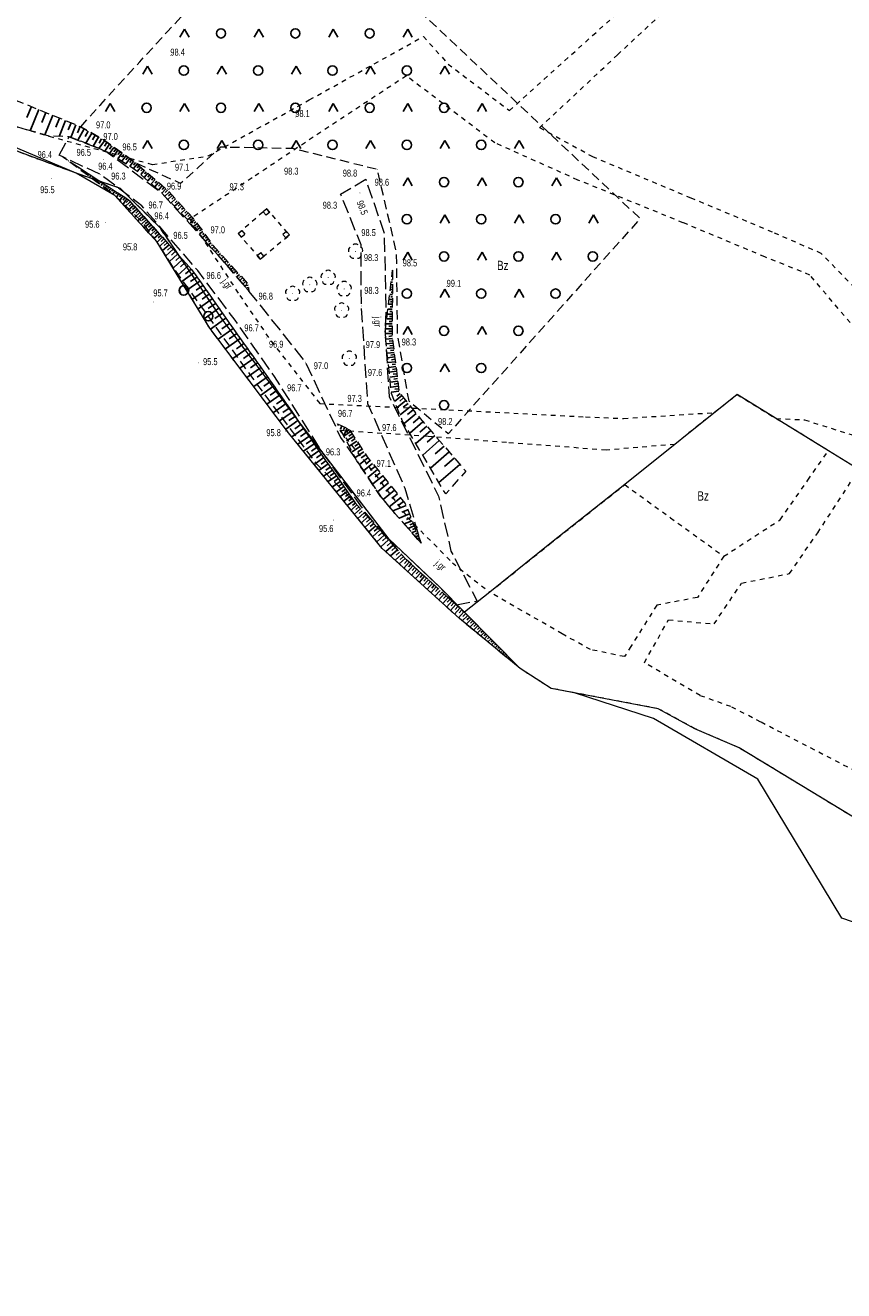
# Model space of a CAD drawing. Header units: metres. Extents: x 5549007 to 5551206, y 5955197 to 5958932.
# Tile 16 of 23: x 5550157 to 5550245, y 5958118 to 5958255. Entities that reach past the tile are written whole.
import ezdxf
from ezdxf.enums import TextEntityAlignment as Align

# ---------------------------------------------------------------- set-up
doc = ezdxf.new("R2010")
doc.units = ezdxf.units.M
for name, pattern in [('1.0_0.5', [1.5, 1, -0.5]), ('1.5_0.5', [2, 1.5, -0.5]), ('219-500', [0]), ('egug-500', [1, 0.5, -0.5]), ('otda_500', [1, 0.5, -0.5])]:
    doc.linetypes.add(name, pattern=pattern)
doc.layers.get('0').update_dxf_attribs({"color": 2, "lineweight": 5})
doc.styles.get("Standard").update_dxf_attribs({"font": 'Working1250', "width": 0.75})

# ---------------------------------------------------------------- blocks, each defined once
blk = doc.blocks.new('PW01')
at = {"linetype": 'Continuous', "lineweight": 13}
h = blk.add_hatch(color=0, dxfattribs=at)
edge = h.paths.add_edge_path()
edge.add_arc((0, 0), 0.045, 0, 360)
blk = doc.blocks.new('OP021')
at = {"linetype": 'Continuous', "lineweight": 13}
h = blk.add_hatch(color=0, dxfattribs=at)
edge = h.paths.add_edge_path()
edge.add_arc((0, 0), 0.05, 0, 360)
at = {"color": 0, "linetype": 'Continuous', "lineweight": 13}
for centre, start, end in [((-0.38, 0.124), 121.308, 202.548), ((0, 0.4), 49.272, 130.728), ((0.38, 0.124), 337.452, 58.692), ((-0.235, -0.324), 193.221, 274.871), ((0.235, -0.324), 265.129, 346.779)]:
    blk.add_arc(centre, 0.4, start, end, dxfattribs=at)
blk = doc.blocks.new('IB10')
at = {"color": 0, "linetype": 'Continuous', "lineweight": 13}
for p, q in [((0, 0), (0, 0.5)), ((0, 0.5), (0.5, 0.5)), ((0, 0), (0.5, 0)), ((0.5, 0), (0.5, 0.5))]:
    blk.add_line(p, q, dxfattribs=at)
blk = doc.blocks.new('OTZK3')
at = {"color": 0, "linetype": 'Continuous'}
for p, q in [((-0.5, -0.289), (0, 0.577)), ((0, 0.577), (0.5, -0.289))]:
    blk.add_line(p, q, dxfattribs=at)
blk = doc.blocks.new('OTZK1')
at = {"color": 0, "linetype": 'Continuous'}
blk.add_circle((0, 0), 0.5, dxfattribs=at)
blk = doc.blocks.new('OTZK2')
at = {"color": 0, "linetype": 'Continuous'}
blk.add_arc((0, 0), 0.5, 318.85, 221.162, dxfattribs=at)

msp = doc.modelspace()

# ---------------------------------------------------------------- linework, layer by layer
at = {"layer": '000 Inne (niezydentyfikowane)', "color": 7, "linetype": 'CONTINUOUS', "lineweight": 25, "flags": 128}
for points in [[(5550157.9, 5958245.86), (5550157.42, 5958244.68)], [(5550158.7, 5958245.53), (5550157.77, 5958243.26)], [(5550159.47, 5958245.22), (5550159.02, 5958244.13)], [(5550160.21, 5958244.92), (5550159.35, 5958242.81)], [(5550160.92, 5958244.63), (5550160.52, 5958243.65)], [(5550161.58, 5958244.36), (5550160.89, 5958242.64)], [(5550162.18, 5958244.11), (5550161.88, 5958243.37)], [(5550162.7, 5958243.9), (5550162.15, 5958242.54)], [(5550163.17, 5958243.71), (5550162.87, 5958243.04)], [(5550163.6, 5958243.47), (5550162.89, 5958242.25)], [(5550164.01, 5958243.23), (5550163.68, 5958242.65)], [(5550164.4, 5958243), (5550163.77, 5958241.91)], [(5550164.77, 5958242.78), (5550164.47, 5958242.27)], [(5550165.12, 5958242.58), (5550164.55, 5958241.61)], [(5550165.76, 5958242.19), (5550165.17, 5958241.36)], [(5550165.45, 5958242.39), (5550165.18, 5958241.92)], [(5550166.04, 5958241.99), (5550165.77, 5958241.6)], [(5550166.31, 5958241.8), (5550165.8, 5958241.08)], [(5550166.55, 5958241.63), (5550166.32, 5958241.29)], [(5550166.78, 5958241.47), (5550166.32, 5958240.81)], [(5550167.22, 5958241.16), (5550166.77, 5958240.52)], [(5550167.01, 5958241.31), (5550166.78, 5958240.99)], [(5550167.65, 5958240.86), (5550167.21, 5958240.24)], [(5550167.44, 5958241), (5550167.22, 5958240.69)], [(5550167.86, 5958240.71), (5550167.64, 5958240.41)], [(5550168.06, 5958240.56), (5550167.64, 5958239.97)], [(5550161.71, 5958240.17), (5550161.69, 5958240.14)], [(5550161.92, 5958240.02), (5550161.91, 5958240.01)], [(5550162.14, 5958239.88), (5550162.11, 5958239.83)], [(5550162.35, 5958239.74), (5550162.33, 5958239.71)], [(5550162.57, 5958239.6), (5550162.52, 5958239.53)], [(5550162.78, 5958239.46), (5550162.76, 5958239.42)], [(5550163, 5958239.32), (5550162.93, 5958239.22)], [(5550168.27, 5958240.42), (5550168.06, 5958240.12)], [(5550168.48, 5958240.27), (5550168.07, 5958239.69)], [(5550168.68, 5958240.12), (5550168.48, 5958239.84)], [(5550168.89, 5958239.98), (5550168.5, 5958239.42)], [(5550169.3, 5958239.68), (5550168.87, 5958239.18)], [(5550169.1, 5958239.83), (5550168.91, 5958239.56)], [(5550169.49, 5958239.51), (5550169.29, 5958239.28)], [(5550169.68, 5958239.35), (5550169.29, 5958238.89)], [(5550163.21, 5958239.18), (5550163.18, 5958239.12)], [(5550163.43, 5958239.04), (5550163.35, 5958238.91)], [(5550163.65, 5958238.9), (5550163.6, 5958238.83)], [(5550163.86, 5958238.76), (5550163.76, 5958238.6)], [(5550164.08, 5958238.62), (5550164.02, 5958238.53)], [(5550164.29, 5958238.48), (5550164.18, 5958238.3)], [(5550164.51, 5958238.34), (5550164.45, 5958238.24)], [(5550164.72, 5958238.2), (5550164.59, 5958237.99)], [(5550164.94, 5958238.06), (5550164.87, 5958237.95)], [(5550165.16, 5958237.92), (5550165, 5958237.68)], [(5550170.07, 5958239.01), (5550169.67, 5958238.55)], [(5550169.88, 5958239.18), (5550169.68, 5958238.95)], [(5550170.45, 5958238.68), (5550170.05, 5958238.22)], [(5550170.26, 5958238.85), (5550170.06, 5958238.62)], [(5550170.84, 5958238.35), (5550170.43, 5958237.88)], [(5550170.64, 5958238.52), (5550170.44, 5958238.28)], [(5550171.22, 5958238.02), (5550170.81, 5958237.54)], [(5550171.03, 5958238.18), (5550170.82, 5958237.95)], [(5550171.41, 5958237.85), (5550171.21, 5958237.61)], [(5550165.37, 5958237.78), (5550165.29, 5958237.65)], [(5550165.59, 5958237.64), (5550165.42, 5958237.38)], [(5550165.8, 5958237.5), (5550165.71, 5958237.36)], [(5550166.02, 5958237.35), (5550165.83, 5958237.07)], [(5550166.23, 5958237.21), (5550166.14, 5958237.06)], [(5550166.45, 5958237.07), (5550166.25, 5958236.76)], [(5550166.66, 5958236.93), (5550166.56, 5958236.77)], [(5550166.88, 5958236.79), (5550166.66, 5958236.45)], [(5550167.1, 5958236.65), (5550166.98, 5958236.48)], [(5550167.31, 5958236.51), (5550167.05, 5958236.11)], [(5550171.6, 5958237.69), (5550171.19, 5958237.21)], [(5550171.99, 5958237.36), (5550171.57, 5958236.87)], [(5550171.8, 5958237.52), (5550171.59, 5958237.28)], [(5550172.37, 5958237.02), (5550171.95, 5958236.53)], [(5550172.18, 5958237.19), (5550171.97, 5958236.95)], [(5550172.73, 5958236.66), (5550172.25, 5958236.22)], [(5550172.56, 5958236.85), (5550172.31, 5958236.63)], [(5550172.9, 5958236.48), (5550172.66, 5958236.26)], [(5550167.53, 5958236.37), (5550167.38, 5958236.14)], [(5550167.74, 5958236.23), (5550167.4, 5958235.71)], [(5550168.17, 5958235.95), (5550167.76, 5958235.32)], [(5550167.96, 5958236.09), (5550167.77, 5958235.8)], [(5550168.55, 5958235.61), (5550167.97, 5958235.09)], [(5550168.37, 5958235.8), (5550168.1, 5958235.53)], [(5550168.89, 5958235.23), (5550168.32, 5958234.71)], [(5550168.72, 5958235.42), (5550168.43, 5958235.16)], [(5550173.07, 5958236.29), (5550172.6, 5958235.86)], [(5550173.42, 5958235.92), (5550172.95, 5958235.49)], [(5550173.24, 5958236.1), (5550173.01, 5958235.89)], [(5550173.76, 5958235.54), (5550173.31, 5958235.13)], [(5550173.59, 5958235.73), (5550173.36, 5958235.52)], [(5550174.1, 5958235.17), (5550173.66, 5958234.76)], [(5550173.93, 5958235.36), (5550173.71, 5958235.15)], [(5550169.24, 5958234.84), (5550168.67, 5958234.33)], [(5550169.07, 5958235.04), (5550168.78, 5958234.78)], [(5550169.59, 5958234.46), (5550169.01, 5958233.94)], [(5550169.41, 5958234.65), (5550169.13, 5958234.39)], [(5550169.93, 5958234.08), (5550169.36, 5958233.56)], [(5550169.76, 5958234.27), (5550169.47, 5958234.01)], [(5550170.1, 5958233.89), (5550169.82, 5958233.63)], [(5550174.45, 5958234.8), (5550174.01, 5958234.4)], [(5550174.28, 5958234.98), (5550174.06, 5958234.78)], [(5550174.79, 5958234.43), (5550174.37, 5958234.03)], [(5550174.62, 5958234.61), (5550174.41, 5958234.41)], [(5550175.14, 5958234.05), (5550174.72, 5958233.67)], [(5550174.96, 5958234.24), (5550174.75, 5958234.05)], [(5550175.31, 5958233.87), (5550175.1, 5958233.67)], [(5550170.28, 5958233.7), (5550169.71, 5958233.18)], [(5550170.62, 5958233.32), (5550170.05, 5958232.81)], [(5550170.45, 5958233.51), (5550170.16, 5958233.25)], [(5550170.96, 5958232.94), (5550170.4, 5958232.43)], [(5550170.79, 5958233.13), (5550170.51, 5958232.87)], [(5550171.31, 5958232.56), (5550170.74, 5958232.05)], [(5550171.14, 5958232.75), (5550170.85, 5958232.49)], [(5550175.46, 5958233.67), (5550175, 5958233.34)], [(5550175.76, 5958233.25), (5550175.33, 5958232.95)], [(5550175.61, 5958233.46), (5550175.39, 5958233.3)], [(5550176.06, 5958232.84), (5550175.66, 5958232.56)], [(5550175.91, 5958233.05), (5550175.7, 5958232.9)], [(5550176.35, 5958232.43), (5550175.99, 5958232.17)], [(5550176.2, 5958232.64), (5550176.01, 5958232.5)], [(5550171.65, 5958232.18), (5550171.08, 5958231.67)], [(5550171.48, 5958232.37), (5550171.2, 5958232.12)], [(5550171.99, 5958231.81), (5550171.43, 5958231.29)], [(5550171.82, 5958232), (5550171.54, 5958231.74)], [(5550172.34, 5958231.42), (5550171.71, 5958230.85)], [(5550172.16, 5958231.62), (5550171.86, 5958231.35)], [(5550172.53, 5958231.21), (5550172.19, 5958230.91)], [(5550176.65, 5958232.02), (5550176.32, 5958231.79)], [(5550176.5, 5958232.22), (5550176.33, 5958232.1)], [(5550176.79, 5958231.81), (5550176.64, 5958231.7)], [(5550176.94, 5958231.6), (5550176.65, 5958231.4)], [(5550177.09, 5958231.4), (5550176.95, 5958231.3)], [(5550177.24, 5958231.19), (5550176.98, 5958231.01)], [(5550172.73, 5958231), (5550172.02, 5958230.36)], [(5550173.15, 5958230.52), (5550172.37, 5958229.81)], [(5550172.93, 5958230.77), (5550172.56, 5958230.43)], [(5550173.63, 5958229.99), (5550172.76, 5958229.2)], [(5550173.39, 5958230.26), (5550172.97, 5958229.89)], [(5550173.89, 5958229.71), (5550173.43, 5958229.29)], [(5550177.39, 5958230.99), (5550177.28, 5958230.89)], [(5550177.56, 5958230.8), (5550177.34, 5958230.6)], [(5550177.73, 5958230.62), (5550177.62, 5958230.51)], [(5550177.9, 5958230.43), (5550177.68, 5958230.23)], [(5550178.07, 5958230.24), (5550177.96, 5958230.14)], [(5550178.24, 5958230.05), (5550178.02, 5958229.85)], [(5550178.41, 5958229.86), (5550178.3, 5958229.76)], [(5550178.58, 5958229.68), (5550178.35, 5958229.47)], [(5550174.17, 5958229.4), (5550173.19, 5958228.52)], [(5550174.77, 5958228.74), (5550173.66, 5958227.74)], [(5550174.46, 5958229.08), (5550173.94, 5958228.61)], [(5550175.1, 5958228.38), (5550174.5, 5958227.86)], [(5550178.75, 5958229.49), (5550178.63, 5958229.38)], [(5550178.92, 5958229.3), (5550178.68, 5958229.08)], [(5550179.09, 5958229.11), (5550178.97, 5958229)], [(5550179.26, 5958228.92), (5550179.01, 5958228.69)], [(5550179.43, 5958228.73), (5550179.3, 5958228.62)], [(5550179.6, 5958228.55), (5550179.34, 5958228.31)], [(5550179.77, 5958228.36), (5550179.64, 5958228.24)], [(5550175.4, 5958227.96), (5550174.08, 5958227.03)], [(5550176.02, 5958227.08), (5550174.64, 5958226.1)], [(5550175.71, 5958227.52), (5550175.03, 5958227.05)], [(5550179.94, 5958228.17), (5550179.67, 5958227.92)], [(5550180.11, 5958227.98), (5550179.97, 5958227.85)], [(5550180.28, 5958227.79), (5550180, 5958227.53)], [(5550180.45, 5958227.61), (5550180.31, 5958227.47)], [(5550180.62, 5958227.42), (5550180.33, 5958227.15)], [(5550180.79, 5958227.23), (5550180.64, 5958227.09)], [(5550180.96, 5958227.04), (5550180.66, 5958226.76)], [(5550196.76, 5958227.23), (5550196.65, 5958227.23)], [(5550196.76, 5958226.97), (5550196.69, 5958226.97)], [(5550196.77, 5958227.76), (5550196.71, 5958227.76)], [(5550196.76, 5958227.5), (5550196.72, 5958227.5)], [(5550176.68, 5958226.15), (5550175.23, 5958225.13)], [(5550176.35, 5958226.62), (5550175.64, 5958226.12)], [(5550177.02, 5958225.67), (5550176.27, 5958225.15)], [(5550181.23, 5958226.63), (5550180.81, 5958226.58)], [(5550181.13, 5958226.85), (5550180.97, 5958226.72)], [(5550181.26, 5958226.38), (5550181.13, 5958226.36)], [(5550181.29, 5958226.13), (5550181.21, 5958226.12)], [(5550196.75, 5958225.65), (5550196.46, 5958225.65)], [(5550196.75, 5958226.18), (5550196.52, 5958226.18)], [(5550196.76, 5958226.7), (5550196.58, 5958226.71)], [(5550196.75, 5958225.91), (5550196.62, 5958225.91)], [(5550196.75, 5958226.44), (5550196.65, 5958226.44)], [(5550177.36, 5958225.18), (5550175.84, 5958224.1)], [(5550177.72, 5958224.68), (5550176.94, 5958224.13)], [(5550196.74, 5958224.59), (5550196.33, 5958224.6)], [(5550196.74, 5958225.12), (5550196.4, 5958225.12)], [(5550196.74, 5958224.33), (5550196.52, 5958224.33)], [(5550196.74, 5958224.86), (5550196.55, 5958224.86)], [(5550196.75, 5958225.39), (5550196.59, 5958225.39)], [(5550178.08, 5958224.16), (5550176.49, 5958223.03)], [(5550178.84, 5958223.09), (5550177.18, 5958221.92)], [(5550178.46, 5958223.63), (5550177.64, 5958223.05)], [(5550196.73, 5958223.01), (5550196.14, 5958223.02)], [(5550196.73, 5958223.54), (5550196.21, 5958223.54)], [(5550196.73, 5958224.07), (5550196.27, 5958224.07)], [(5550196.73, 5958223.27), (5550196.45, 5958223.28)], [(5550196.73, 5958223.8), (5550196.48, 5958223.8)], [(5550179.62, 5958221.99), (5550177.99, 5958220.84)], [(5550179.23, 5958222.54), (5550178.41, 5958221.96)], [(5550196.72, 5958221.96), (5550196.02, 5958221.96)], [(5550196.72, 5958222.48), (5550196.08, 5958222.49)], [(5550196.71, 5958221.69), (5550196.35, 5958221.69)], [(5550196.72, 5958222.22), (5550196.38, 5958222.22)], [(5550196.72, 5958222.75), (5550196.42, 5958222.75)], [(5550180.38, 5958220.91), (5550178.79, 5958219.78)], [(5550180, 5958221.45), (5550179.2, 5958220.87)], [(5550180.76, 5958220.37), (5550179.97, 5958219.81)], [(5550196.71, 5958221.43), (5550195.96, 5958221.43)], [(5550196.75, 5958220.92), (5550196.03, 5958220.83)], [(5550196.81, 5958220.42), (5550196.08, 5958220.33)], [(5550196.72, 5958221.18), (5550196.36, 5958221.13)], [(5550196.78, 5958220.67), (5550196.42, 5958220.63)], [(5550196.84, 5958220.17), (5550196.48, 5958220.13)], [(5550181.14, 5958219.84), (5550179.57, 5958218.74)], [(5550181.87, 5958218.8), (5550180.34, 5958217.72)], [(5550181.51, 5958219.32), (5550180.73, 5958218.77)], [(5550196.88, 5958219.92), (5550196.14, 5958219.83)], [(5550196.94, 5958219.42), (5550196.19, 5958219.33)], [(5550197, 5958218.92), (5550196.24, 5958218.83)], [(5550196.91, 5958219.67), (5550196.53, 5958219.62)], [(5550196.97, 5958219.17), (5550196.59, 5958219.13)], [(5550182.59, 5958217.78), (5550181.09, 5958216.72)], [(5550182.23, 5958218.29), (5550181.48, 5958217.75)], [(5550197.06, 5958218.41), (5550196.3, 5958218.32)], [(5550197.13, 5958217.9), (5550196.35, 5958217.8)], [(5550197.03, 5958218.67), (5550196.65, 5958218.62)], [(5550197.1, 5958218.16), (5550196.71, 5958218.11)], [(5550197.16, 5958217.64), (5550196.77, 5958217.59)], [(5550183.3, 5958216.78), (5550181.83, 5958215.74)], [(5550182.95, 5958217.28), (5550182.2, 5958216.75)], [(5550183.65, 5958216.29), (5550182.92, 5958215.77)], [(5550197.19, 5958217.38), (5550196.41, 5958217.28)], [(5550197.26, 5958216.85), (5550196.46, 5958216.75)], [(5550197.33, 5958216.32), (5550196.52, 5958216.22)], [(5550197.23, 5958217.12), (5550196.83, 5958217.07)], [(5550197.29, 5958216.59), (5550196.89, 5958216.54)], [(5550183.99, 5958215.8), (5550182.55, 5958214.78)], [(5550184.66, 5958214.84), (5550183.25, 5958213.85)], [(5550184.33, 5958215.32), (5550183.61, 5958214.82)], [(5550197.4, 5958215.78), (5550196.58, 5958215.68)], [(5550197.46, 5958215.23), (5550196.63, 5958215.13)], [(5550197.36, 5958216.05), (5550196.95, 5958216)], [(5550197.76, 5958214.76), (5550196.99, 5958214.14)], [(5550197.43, 5958215.51), (5550197.02, 5958215.46)], [(5550197.58, 5958214.99), (5550197.22, 5958214.71)], [(5550185.32, 5958213.9), (5550183.94, 5958212.94)], [(5550184.99, 5958214.36), (5550184.29, 5958213.88)], [(5550185.64, 5958213.43), (5550184.96, 5958212.96)], [(5550198.19, 5958214.23), (5550197.25, 5958213.48)], [(5550197.96, 5958214.51), (5550197.54, 5958214.17)], [(5550198.7, 5958213.6), (5550197.57, 5958212.69)], [(5550198.43, 5958213.93), (5550197.92, 5958213.52)], [(5550185.96, 5958212.98), (5550184.61, 5958212.04)], [(5550186.58, 5958212.08), (5550185.27, 5958211.17)], [(5550186.27, 5958212.53), (5550185.61, 5958212.07)], [(5550199.32, 5958212.83), (5550198, 5958211.77)], [(5550198.99, 5958213.23), (5550198.37, 5958212.73)], [(5550199.66, 5958212.4), (5550198.97, 5958211.85)], [(5550187.19, 5958211.21), (5550185.92, 5958210.33)], [(5550186.89, 5958211.64), (5550186.24, 5958211.19)], [(5550187.48, 5958210.79), (5550186.87, 5958210.36)], [(5550191.32, 5958211.51), (5550191.15, 5958211.15)], [(5550191.63, 5958211.37), (5550191.5, 5958211.07)], [(5550191.87, 5958211.27), (5550191.51, 5958210.47)], [(5550192.27, 5958210.89), (5550191.54, 5958210.41)], [(5550192.11, 5958211.14), (5550191.81, 5958210.81)], [(5550192.43, 5958210.65), (5550192.05, 5958210.4)], [(5550200.04, 5958211.96), (5550198.62, 5958210.73)], [(5550200.87, 5958211), (5550199.27, 5958209.62)], [(5550200.45, 5958211.49), (5550199.69, 5958210.84)], [(5550187.77, 5958210.37), (5550186.57, 5958209.54)], [(5550188.33, 5958209.58), (5550187.18, 5958208.78)], [(5550188.05, 5958209.97), (5550187.47, 5958209.56)], [(5550192.6, 5958210.39), (5550191.81, 5958209.89)], [(5550192.94, 5958209.87), (5550192.1, 5958209.33)], [(5550192.76, 5958210.14), (5550192.36, 5958209.87)], [(5550193.3, 5958209.31), (5550192.41, 5958208.73)], [(5550193.12, 5958209.59), (5550192.69, 5958209.31)], [(5550201.8, 5958209.92), (5550200.01, 5958208.37)], [(5550201.32, 5958210.48), (5550200.48, 5958209.74)], [(5550202.31, 5958209.34), (5550201.36, 5958208.51)], [(5550188.85, 5958208.82), (5550187.77, 5958208.06)], [(5550188.59, 5958209.19), (5550188.04, 5958208.8)], [(5550189.36, 5958208.09), (5550188.32, 5958207.37)], [(5550189.11, 5958208.45), (5550188.58, 5958208.08)], [(5550193.69, 5958208.71), (5550192.74, 5958208.1)], [(5550193.49, 5958209.01), (5550193.03, 5958208.72)], [(5550194.11, 5958208.08), (5550193.2, 5958207.34)], [(5550193.89, 5958208.4), (5550193.4, 5958208.08)], [(5550202.85, 5958208.71), (5550200.84, 5958206.97)], [(5550203.42, 5958208.06), (5550202.35, 5958207.13)], [(5550189.83, 5958207.41), (5550188.85, 5958206.72)], [(5550189.6, 5958207.75), (5550189.09, 5958207.4)], [(5550190.29, 5958206.75), (5550189.35, 5958206.1)], [(5550190.07, 5958207.08), (5550189.58, 5958206.74)], [(5550194.61, 5958207.47), (5550193.64, 5958206.67)], [(5550194.36, 5958207.78), (5550193.89, 5958207.39)], [(5550195.15, 5958206.81), (5550194.11, 5958205.97)], [(5550194.88, 5958207.15), (5550194.37, 5958206.74)], [(5550204.02, 5958207.36), (5550201.76, 5958205.41)], [(5550190.72, 5958206.13), (5550189.83, 5958205.51)], [(5550190.51, 5958206.44), (5550190.05, 5958206.12)], [(5550191.13, 5958205.54), (5550190.29, 5958204.95)], [(5550190.93, 5958205.83), (5550190.5, 5958205.53)], [(5550191.33, 5958205.26), (5550190.92, 5958204.97)], [(5550195.71, 5958206.12), (5550194.61, 5958205.22)], [(5550195.43, 5958206.47), (5550194.89, 5958206.04)], [(5550196.32, 5958205.38), (5550195.14, 5958204.42)], [(5550196.01, 5958205.76), (5550195.44, 5958205.29)], [(5550191.53, 5958204.98), (5550190.72, 5958204.42)], [(5550191.9, 5958204.44), (5550191.13, 5958203.91)], [(5550191.72, 5958204.71), (5550191.32, 5958204.43)], [(5550192.25, 5958203.93), (5550191.52, 5958203.42)], [(5550192.08, 5958204.18), (5550191.7, 5958203.92)], [(5550196.96, 5958204.59), (5550195.74, 5958203.6)], [(5550196.63, 5958204.99), (5550196.03, 5958204.5)], [(5550197.29, 5958204.19), (5550196.69, 5958203.69)], [(5550192.59, 5958203.45), (5550191.9, 5958202.96)], [(5550192.43, 5958203.69), (5550192.07, 5958203.44)], [(5550192.94, 5958203.01), (5550192.32, 5958202.45)], [(5550192.76, 5958203.21), (5550192.45, 5958202.94)], [(5550193.32, 5958202.59), (5550192.67, 5958202.01)], [(5550193.13, 5958202.8), (5550192.81, 5958202.51)], [(5550197.62, 5958203.78), (5550196.42, 5958202.8)], [(5550198.22, 5958202.95), (5550196.79, 5958202.36)], [(5550197.95, 5958203.38), (5550197.35, 5958202.89)], [(5550198.41, 5958202.47), (5550197.77, 5958202.22)], [(5550193.71, 5958202.16), (5550193.04, 5958201.56)], [(5550193.51, 5958202.37), (5550193.18, 5958202.08)], [(5550194.11, 5958201.71), (5550193.42, 5958201.09)], [(5550193.9, 5958201.93), (5550193.57, 5958201.63)], [(5550194.52, 5958201.25), (5550193.81, 5958200.61)], [(5550194.31, 5958201.48), (5550193.96, 5958201.16)], [(5550198.59, 5958202.03), (5550197.47, 5958201.58)], [(5550198.88, 5958201.3), (5550198.02, 5958200.96)], [(5550198.74, 5958201.64), (5550198.25, 5958201.45)], [(5550194.95, 5958200.77), (5550194.21, 5958200.11)], [(5550194.74, 5958201.01), (5550194.37, 5958200.68)], [(5550195.4, 5958200.28), (5550194.63, 5958199.59)], [(5550195.17, 5958200.52), (5550194.8, 5958200.19)], [(5550195.86, 5958199.76), (5550195.07, 5958199.05)], [(5550195.62, 5958200.02), (5550195.24, 5958199.67)], [(5550199.11, 5958200.74), (5550198.45, 5958200.47)], [(5550199, 5958201), (5550198.62, 5958200.85)], [(5550199.32, 5958200.21), (5550198.85, 5958200.02)], [(5550199.21, 5958200.47), (5550198.93, 5958200.36)], [(5550199.42, 5958199.95), (5550199.23, 5958199.87)], [(5550196.33, 5958199.24), (5550195.51, 5958198.5)], [(5550196.09, 5958199.5), (5550195.69, 5958199.14)], [(5550196.82, 5958198.69), (5550196.03, 5958197.98)], [(5550196.57, 5958198.96), (5550196.17, 5958198.6)], [(5550197.06, 5958198.43), (5550196.68, 5958198.09)], [(5550199.53, 5958199.69), (5550199.24, 5958199.57)], [(5550199.63, 5958199.42), (5550199.54, 5958199.39)], [(5550199.74, 5958199.16), (5550199.64, 5958199.12)], [(5550197.29, 5958198.17), (5550196.55, 5958197.51)], [(5550197.73, 5958197.68), (5550197.04, 5958197.07)], [(5550197.51, 5958197.92), (5550197.15, 5958197.6)], [(5550198.13, 5958197.23), (5550197.49, 5958196.65)], [(5550197.93, 5958197.45), (5550197.6, 5958197.15)], [(5550198.34, 5958197.02), (5550198.06, 5958196.71)], [(5550198.55, 5958196.83), (5550197.98, 5958196.21)], [(5550198.96, 5958196.46), (5550198.4, 5958195.83)], [(5550198.75, 5958196.64), (5550198.47, 5958196.33)], [(5550199.38, 5958196.08), (5550198.81, 5958195.45)], [(5550199.17, 5958196.27), (5550198.89, 5958195.96)], [(5550199.8, 5958195.7), (5550199.23, 5958195.08)], [(5550199.59, 5958195.89), (5550199.3, 5958195.58)], [(5550200.21, 5958195.33), (5550199.65, 5958194.7)], [(5550200, 5958195.51), (5550199.72, 5958195.2)], [(5550200.63, 5958194.95), (5550200.06, 5958194.32)], [(5550200.42, 5958195.14), (5550200.14, 5958194.82)], [(5550201.05, 5958194.57), (5550200.48, 5958193.94)], [(5550200.84, 5958194.76), (5550200.56, 5958194.44)], [(5550201.26, 5958194.38), (5550200.98, 5958194.06)], [(5550201.47, 5958194.19), (5550200.9, 5958193.56)], [(5550201.89, 5958193.81), (5550201.32, 5958193.18)], [(5550201.68, 5958194), (5550201.4, 5958193.68)], [(5550202.31, 5958193.43), (5550201.74, 5958192.79)], [(5550202.1, 5958193.62), (5550201.82, 5958193.3)], [(5550202.74, 5958193.05), (5550202.16, 5958192.41)], [(5550202.53, 5958193.24), (5550202.24, 5958192.92)], [(5550203.16, 5958192.66), (5550202.59, 5958192.03)], [(5550202.95, 5958192.86), (5550202.66, 5958192.54)], [(5550203.58, 5958192.28), (5550203.01, 5958191.64)], [(5550203.37, 5958192.47), (5550203.08, 5958192.15)], [(5550204.01, 5958191.9), (5550203.43, 5958191.26)], [(5550203.8, 5958192.09), (5550203.51, 5958191.77)], [(5550204.22, 5958191.71), (5550203.94, 5958191.39)], [(5550204.44, 5958191.51), (5550203.86, 5958190.87)], [(5550204.85, 5958191.11), (5550204.26, 5958190.53)], [(5550204.64, 5958191.31), (5550204.34, 5958191.01)], [(5550205.23, 5958190.72), (5550204.68, 5958190.18)], [(5550205.04, 5958190.91), (5550204.76, 5958190.63)], [(5550205.59, 5958190.36), (5550205.08, 5958189.86)], [(5550205.41, 5958190.54), (5550205.15, 5958190.28)], [(5550205.94, 5958190.01), (5550205.47, 5958189.54)], [(5550205.76, 5958190.18), (5550205.52, 5958189.94)], [(5550206.29, 5958189.65), (5550205.86, 5958189.22)], [(5550206.12, 5958189.83), (5550205.89, 5958189.6)], [(5550206.64, 5958189.29), (5550206.24, 5958188.9)], [(5550206.47, 5958189.47), (5550206.26, 5958189.27)], [(5550206.82, 5958189.12), (5550206.63, 5958188.93)], [(5550207, 5958188.94), (5550206.63, 5958188.58)], [(5550207.17, 5958188.76), (5550207, 5958188.59)], [(5550207.35, 5958188.58), (5550207.02, 5958188.26)], [(5550207.52, 5958188.41), (5550207.37, 5958188.25)], [(5550207.7, 5958188.23), (5550207.41, 5958187.94)], [(5550207.88, 5958188.05), (5550207.74, 5958187.92)], [(5550208.05, 5958187.87), (5550207.8, 5958187.62)], [(5550208.23, 5958187.69), (5550208.11, 5958187.58)], [(5550208.4, 5958187.52), (5550208.19, 5958187.3)], [(5550208.58, 5958187.34), (5550208.48, 5958187.24)], [(5550208.76, 5958187.16), (5550208.57, 5958186.98)], [(5550208.93, 5958186.98), (5550208.85, 5958186.9)], [(5550209.11, 5958186.81), (5550208.96, 5958186.66)], [(5550209.28, 5958186.63), (5550209.22, 5958186.57)], [(5550209.46, 5958186.45), (5550209.35, 5958186.34)], [(5550209.64, 5958186.27), (5550209.59, 5958186.23)], [(5550209.81, 5958186.1), (5550209.74, 5958186.02)], [(5550209.99, 5958185.92), (5550209.96, 5958185.89)], [(5550210.16, 5958185.74), (5550210.13, 5958185.7)], [(5550210.34, 5958185.56), (5550210.33, 5958185.55)]]:
    msp.add_lwpolyline(points, dxfattribs=at)
at = {"layer": '218-kontur użytku gruntowego', "color": 3, "linetype": 'egug-500', "lineweight": 18, "flags": 128}
for points in [[(5550218.29, 5958253.51), (5550226.98, 5958261.24)], [(5550220.98, 5958251.43), (5550229.2, 5958259.08)], [(5550187.81, 5958246.58), (5550200.09, 5958253.4)], [(5550200.09, 5958253.4), (5550202.74, 5958250.44)], [(5550209.35, 5958245.43), (5550218.29, 5958253.51)], [(5550202.74, 5958250.44), (5550209.35, 5958245.43)], [(5550212.58, 5958243.58), (5550220.98, 5958251.43)], [(5550198.25, 5958249.17), (5550189.05, 5958243.11)], [(5550207.76, 5958241.96), (5550198.25, 5958249.17)], [(5550176.93, 5958240.55), (5550187.81, 5958246.58)], [(5550150.15, 5958245.45), (5550159.81, 5958242.68)], [(5550218.33, 5958240.44), (5550212.58, 5958243.58)], [(5550162.71, 5958238.69), (5550153.55, 5958242.09)], [(5550159.81, 5958242.68), (5550170.95, 5958239.63)], [(5550189.05, 5958243.11), (5550181.65, 5958238.18)], [(5550216.71, 5958237.96), (5550207.76, 5958241.96)], [(5550170.95, 5958239.63), (5550176.93, 5958240.55)], [(5550228.9, 5958236.01), (5550218.33, 5958240.44)], [(5550167.51, 5958237.05), (5550162.71, 5958238.69)], [(5550181.65, 5958238.18), (5550174.96, 5958233.75)], [(5550228.04, 5958233.36), (5550216.71, 5958237.96)], [(5550171.82, 5958232.73), (5550167.51, 5958237.05)], [(5550237.64, 5958232.35), (5550228.9, 5958236.01)], [(5550174.96, 5958233.75), (5550180.32, 5958225.55)], [(5550178.34, 5958223.12), (5550171.82, 5958232.73)], [(5550236.83, 5958229.69), (5550228.04, 5958233.36)], [(5550242.9, 5958230.06), (5550237.64, 5958232.35)], [(5550241.68, 5958227.74), (5550236.83, 5958229.69)], [(5550252.06, 5958220.62), (5550242.9, 5958230.06)], [(5550250.54, 5958217.27), (5550241.68, 5958227.74)], [(5550180.32, 5958225.55), (5550183.71, 5958220.61)], [(5550186.92, 5958211.66), (5550178.34, 5958223.12)], [(5550183.71, 5958220.61), (5550188.94, 5958213.91)], [(5550231.39, 5958212.94), (5550233.83, 5958214.9)], [(5550233.83, 5958214.9), (5550238.04, 5958212.3)], [(5550188.94, 5958213.91), (5550202.81, 5958213.24)], [(5550202.81, 5958213.24), (5550217.52, 5958212.48)], [(5550217.52, 5958212.48), (5550221.63, 5958212.31)], [(5550221.63, 5958212.31), (5550231.39, 5958212.94)], [(5550231.39, 5958212.94), (5550227.13, 5958209.52)], [(5550238.04, 5958212.3), (5550241.11, 5958212.15)], [(5550243.67, 5958208.84), (5550238.04, 5958212.3)], [(5550241.11, 5958212.15), (5550250.56, 5958209.18)], [(5550196.4, 5958199.31), (5550186.92, 5958211.66)], [(5550200.59, 5958210.38), (5550191.1, 5958211)], [(5550191.1, 5958211), (5550194.9, 5958206.27)], [(5550209.02, 5958209.72), (5550200.59, 5958210.38)], [(5550219.75, 5958208.9), (5550209.02, 5958209.72)], [(5550227.13, 5958209.52), (5550219.75, 5958208.9)], [(5550241.46, 5958205.68), (5550243.67, 5958208.84)], [(5550242.51, 5958200), (5550246.95, 5958206.82)], [(5550194.9, 5958206.27), (5550198.39, 5958201.65)], [(5550213.7, 5958198.82), (5550221.75, 5958205.19)], [(5550221.75, 5958205.19), (5550226.67, 5958201.63)], [(5550238.47, 5958201.41), (5550241.46, 5958205.68)], [(5550198.39, 5958201.65), (5550203.2, 5958196.78)], [(5550226.67, 5958201.63), (5550232.41, 5958197.48)], [(5550232.41, 5958197.48), (5550238.47, 5958201.41)], [(5550239.47, 5958195.62), (5550242.51, 5958200)], [(5550201.77, 5958194.22), (5550196.4, 5958199.31)], [(5550207.22, 5958193.62), (5550213.7, 5958198.82)], [(5550232.41, 5958197.48), (5550229.57, 5958193.05)], [(5550203.2, 5958196.78), (5550207.22, 5958193.62)], [(5550231.37, 5958190.2), (5550234.32, 5958194.59)], [(5550234.32, 5958194.59), (5550239.47, 5958195.62)], [(5550204.51, 5958191.45), (5550201.77, 5958194.22)], [(5550215.03, 5958189.13), (5550207.22, 5958193.62)], [(5550229.57, 5958193.05), (5550225.2, 5958192.22)], [(5550225.2, 5958192.22), (5550222.42, 5958187.79)], [(5550210.51, 5958185.39), (5550204.51, 5958191.45)], [(5550223.86, 5958186.03), (5550226.46, 5958190.64)], [(5550226.46, 5958190.64), (5550231.37, 5958190.2)], [(5550218.08, 5958187.44), (5550215.03, 5958189.13)], [(5550222.42, 5958187.79), (5550221.72, 5958186.68)], [(5550221.72, 5958186.68), (5550218.08, 5958187.44)], [(5550213.83, 5958183.27), (5550210.51, 5958185.39)], [(5550229.86, 5958182.49), (5550223.86, 5958186.03)], [(5550225.36, 5958181.08), (5550213.83, 5958183.27)], [(5550233.18, 5958181.31), (5550229.86, 5958182.49)], [(5550229.31, 5958178.93), (5550225.36, 5958181.08)], [(5550236.38, 5958179.64), (5550233.18, 5958181.31)], [(5550248.41, 5958173.41), (5550236.38, 5958179.64)], [(5550234.05, 5958176.88), (5550229.31, 5958178.93)], [(5550251.74, 5958166.14), (5550234.05, 5958176.88)]]:
    msp.add_lwpolyline(points, dxfattribs=at)
at = {"layer": '219-działka ewidencyjna', "color": 7, "linetype": '219-500', "lineweight": 18, "flags": 128}
for points in [[(5550162.71, 5958238.69), (5550153.55, 5958242.09)], [(5550167.51, 5958237.05), (5550162.71, 5958238.69)], [(5550171.82, 5958232.73), (5550167.51, 5958237.05)], [(5550178.34, 5958223.12), (5550171.82, 5958232.73)], [(5550186.92, 5958211.66), (5550178.34, 5958223.12)], [(5550233.83, 5958214.9), (5550221.75, 5958205.19)], [(5550243.67, 5958208.84), (5550233.83, 5958214.9)], [(5550196.4, 5958199.31), (5550186.92, 5958211.66)], [(5550246.95, 5958206.82), (5550243.67, 5958208.84)], [(5550221.75, 5958205.19), (5550213.7, 5958198.82)], [(5550201.77, 5958194.22), (5550196.4, 5958199.31)], [(5550213.7, 5958198.82), (5550207.22, 5958193.62)], [(5550204.51, 5958191.45), (5550201.77, 5958194.22)], [(5550207.22, 5958193.62), (5550204.51, 5958191.45)], [(5550210.51, 5958185.39), (5550204.51, 5958191.45)], [(5550213.83, 5958183.27), (5550210.51, 5958185.39)], [(5550225.36, 5958181.08), (5550213.83, 5958183.27)], [(5550229.31, 5958178.93), (5550225.36, 5958181.08)], [(5550234.05, 5958176.88), (5550229.31, 5958178.93)], [(5550251.74, 5958166.14), (5550234.05, 5958176.88)]]:
    msp.add_lwpolyline(points, dxfattribs=at)
at = {"layer": 'jezdnia', "color": 7, "linetype": '1.5_0.5', "lineweight": 18, "flags": 128}
msp.add_lwpolyline([(5550160.9, 5958240.64), (5550161.96, 5958242.61), (5550164.83, 5958241.5), (5550166.06, 5958240.97), (5550171.88, 5958236.6), (5550177.26, 5958230.68), (5550177.93, 5958229.96), (5550181.22, 5958226.1), (5550181.31, 5958225.98), (5550187.4, 5958218.36), (5550191.17, 5958210.26), (5550192.92, 5958207.75), (5550195.52, 5958203.86), (5550197.02, 5958202.09), (5550199.84, 5958198.9), (5550198.13, 5958204.76), (5550194.12, 5958213.88), (5550193.41, 5958224.41), (5550193.38, 5958230.99), (5550191.18, 5958236.44), (5550193.88, 5958238.04), (5550195.86, 5958232.25), (5550196.06, 5958224.32), (5550195.96, 5958221.48), (5550196.4, 5958214.68), (5550201.72, 5958203.95), (5550203.05, 5958198.04), (5550205.87, 5958192.64), (5550203.64, 5958192.23), (5550198.25, 5958197.1), (5550193.94, 5958202.09), (5550189.24, 5958208.64), (5550184.06, 5958216.82), (5550179.83, 5958222.88), (5550175.8, 5958228.22), (5550169.79, 5958235.19), (5550165.36, 5958238.54), (5550161.29, 5958240.44)], close=True, dxfattribs=at)
at = {"layer": 'skarpa nieumocniona', "color": 7, "linetype": '1.0_0.5', "lineweight": 18, "flags": 128}
for points in [[(5550159.81, 5958242.68), (5550143.42, 5958247.35), (5550137.49, 5958249.48), (5550129.77, 5958252.19), (5550144.51, 5958248.29), (5550155.1, 5958247), (5550163.22, 5958243.69), (5550165.65, 5958242.27), (5550169.24, 5958239.73), (5550172.48, 5958236.93), (5550175.37, 5958233.8), (5550177.33, 5958231.06), (5550181.21, 5958226.77), (5550181.31, 5958225.98), (5550181.22, 5958226.1), (5550177.93, 5958229.96), (5550177.26, 5958230.68), (5550174.73, 5958233.66), (5550171.88, 5958236.6), (5550169.16, 5958239), (5550166.06, 5958240.97), (5550164.83, 5958241.5), (5550161.96, 5958242.61)], [(5550159.81, 5958242.68), (5550143.42, 5958247.35), (5550137.49, 5958249.48), (5550129.77, 5958252.19), (5550144.51, 5958248.29), (5550155.1, 5958247), (5550163.22, 5958243.69), (5550165.65, 5958242.27), (5550169.24, 5958239.73), (5550172.48, 5958236.93), (5550175.37, 5958233.8), (5550177.33, 5958231.06), (5550181.21, 5958226.77), (5550181.31, 5958225.98), (5550181.22, 5958226.1), (5550177.93, 5958229.96), (5550177.26, 5958230.68), (5550174.73, 5958233.66), (5550171.88, 5958236.6), (5550169.16, 5958239), (5550166.06, 5958240.97), (5550164.83, 5958241.5), (5550161.96, 5958242.61)], [(5550204.51, 5958191.45), (5550210.51, 5958185.39), (5550203.97, 5958190.77), (5550195.66, 5958198.32), (5550185.57, 5958210.77), (5550177.09, 5958222.03), (5550173.12, 5958228.63), (5550171.43, 5958231.29), (5550166.88, 5958236.29), (5550161.29, 5958240.44), (5550162.86, 5958239.41), (5550168.33, 5958235.85), (5550175.14, 5958228.33), (5550184.09, 5958215.66), (5550192.75, 5958203.22), (5550198.25, 5958197.1), (5550203.64, 5958192.23)], [(5550204.51, 5958191.45), (5550210.51, 5958185.39), (5550203.97, 5958190.77), (5550195.66, 5958198.32), (5550185.57, 5958210.77), (5550177.09, 5958222.03), (5550173.12, 5958228.63), (5550171.43, 5958231.29), (5550166.88, 5958236.29), (5550161.29, 5958240.44), (5550162.86, 5958239.41), (5550168.33, 5958235.85), (5550175.14, 5958228.33), (5550184.09, 5958215.66), (5550192.75, 5958203.22), (5550198.25, 5958197.1), (5550203.64, 5958192.23)], [(5550196.77, 5958228.26), (5550196.71, 5958221.24), (5550197.48, 5958215.11), (5550199.74, 5958212.31), (5550204.64, 5958206.64), (5550202.49, 5958204.18), (5550197.81, 5958212.09), (5550196.65, 5958214.98), (5550195.96, 5958221.48)], [(5550196.77, 5958228.26), (5550196.71, 5958221.24), (5550197.48, 5958215.11), (5550199.74, 5958212.31), (5550204.64, 5958206.64), (5550202.49, 5958204.18), (5550197.81, 5958212.09), (5550196.65, 5958214.98), (5550195.96, 5958221.48)], [(5550190.86, 5958211.72), (5550192.1, 5958211.16), (5550194.04, 5958208.17), (5550198.14, 5958203.15), (5550199.84, 5958198.9), (5550197.02, 5958202.09), (5550195.52, 5958203.86), (5550192.92, 5958207.75)], [(5550190.86, 5958211.72), (5550192.1, 5958211.16), (5550194.04, 5958208.17), (5550198.14, 5958203.15), (5550199.84, 5958198.9), (5550197.02, 5958202.09), (5550195.52, 5958203.86), (5550192.92, 5958207.75)]]:
    msp.add_lwpolyline(points, close=True, dxfattribs=at)
at = {"layer": 'teren zalesiony', "color": 7, "linetype": '1.0_0.5', "lineweight": 18, "flags": 128}
msp.add_lwpolyline([(5550163.22, 5958243.69), (5550165.36, 5958246.1), (5550167, 5958247.89), (5550169.56, 5958250.67), (5550172.56, 5958253.94), (5550175.33, 5958256.95), (5550178.21, 5958260.08), (5550186.22, 5958268.79), (5550188.85, 5958266.31), (5550223.4, 5958233.81), (5550202.75, 5958210.65), (5550198.54, 5958214.15), (5550197.31, 5958221.3), (5550197.2, 5958230.13), (5550195.14, 5958239.08), (5550186.09, 5958241.34), (5550178.26, 5958241.49), (5550173.96, 5958237.58), (5550169.24, 5958239.73), (5550165.65, 5958242.27)], close=True, dxfattribs=at)
at = {"layer": 'wiata', "color": 7, "linetype": 'otda_500', "lineweight": 18, "flags": 128}
msp.add_lwpolyline([(5550180.16, 5958232.2), (5550182.53, 5958229.46), (5550185.67, 5958232.05), (5550183.23, 5958234.87)], close=True, dxfattribs=at)
at = {"layer": 'woda stojąca', "color": 141, "linetype": 'CONTINUOUS', "lineweight": 18, "flags": 128}
msp.add_lwpolyline([(5550338.9, 5958118.47), (5550323.85, 5958120.74), (5550301.52, 5958131.79), (5550287.49, 5958142.36), (5550277.94, 5958145.64), (5550266.22, 5958151.27), (5550245.12, 5958158.53), (5550236.06, 5958173.51), (5550224.85, 5958180.01), (5550216.33, 5958182.8), (5550213.83, 5958183.27), (5550210.51, 5958185.39), (5550203.97, 5958190.77), (5550195.66, 5958198.32), (5550185.57, 5958210.77), (5550177.09, 5958222.03), (5550171.43, 5958231.29), (5550166.88, 5958236.29), (5550162.71, 5958238.69), (5550153.88, 5958242.41)], dxfattribs=at)
at = {"layer": 'zadrzewienie  zakrzewienie', "color": 7, "linetype": '1.0_0.5', "lineweight": 18, "flags": 128}
msp.add_lwpolyline([(5550162.86, 5958239.41), (5550168.33, 5958235.85), (5550175.14, 5958228.33), (5550184.09, 5958215.66), (5550192.75, 5958203.22), (5550188.63, 5958207.38), (5550181.62, 5958216.79), (5550173.12, 5958228.63), (5550171.43, 5958231.29), (5550169.76, 5958233.54), (5550166.88, 5958236.29)], close=True, dxfattribs=at)

# ---------------------------------------------------------------- block references
at = {"layer": 'drzewo liściaste', "color": 94, "linetype": 'CONTINUOUS', "lineweight": 18}
for p in [(5550192.79, 5958230.27), (5550187.86, 5958226.69), (5550189.84, 5958227.46), (5550191.56, 5958226.25), (5550186.02, 5958225.74), (5550191.29, 5958223.94), (5550192.11, 5958218.76)]:
    msp.add_blockref('OP021', p, dxfattribs=at)
at = {"layer": 'pikieta naturalna', "color": 7, "linetype": 'CONTINUOUS', "lineweight": 13}
for p in [(5550172.86, 5958251.34), (5550186.3, 5958244.74), (5550163.22, 5958243.69), (5550161.96, 5958242.61), (5550165.65, 5958242.27), (5550160.9, 5958240.64), (5550166.06, 5958240.97), (5550186.09, 5958241.34), (5550165.67, 5958240.19), (5550160.05, 5958238.1), (5550165.36, 5958238.54), (5550193.88, 5958238.04), (5550195.14, 5958239.08), (5550171.88, 5958236.6), (5550172.48, 5958236.93), (5550173.96, 5958237.58), (5550179.22, 5958236.86), (5550191.18, 5958236.44), (5550193.26, 5958236.58), (5550169.79, 5958235.19), (5550165.9, 5958233.4), (5550169.76, 5958233.54), (5550168.65, 5958231.13), (5550177.33, 5958231.06), (5550193.38, 5958230.99), (5550195.86, 5958232.25), (5550196.77, 5958228.26), (5550175.8, 5958228.22), (5550181.31, 5958225.98), (5550202.59, 5958226.47), (5550171.02, 5958224.83), (5550193.41, 5958224.41), (5550196.06, 5958224.32), (5550179.83, 5958222.88), (5550183.22, 5958220.95), (5550196.71, 5958221.24), (5550175.86, 5958218.29), (5550187.4, 5958218.36), (5550184.06, 5958216.82), (5550195.55, 5958216.17), (5550194.12, 5958213.88), (5550197.81, 5958212.09), (5550199.74, 5958212.31), (5550185.25, 5958210.95), (5550190.86, 5958211.72), (5550194.04, 5958208.17), (5550188.63, 5958207.38), (5550192.75, 5958203.22), (5550190.44, 5958201.37)]:
    msp.add_blockref('PW01', p, dxfattribs=at)
at = {"layer": 'teren zalesiony', "color": 7, "linetype": 'CONTINUOUS', "lineweight": 18}
for name, p in [('OTZK3', (5550174.393, 5958253.622)), ('OTZK1', (5550178.306, 5958253.736)), ('OTZK3', (5550182.393, 5958253.622)), ('OTZK1', (5550186.306, 5958253.736)), ('OTZK3', (5550190.393, 5958253.622)), ('OTZK1', (5550194.306, 5958253.736)), ('OTZK3', (5550198.393, 5958253.622)), ('OTZK3', (5550170.393, 5958249.622)), ('OTZK1', (5550174.306, 5958249.736)), ('OTZK3', (5550178.393, 5958249.622)), ('OTZK1', (5550182.306, 5958249.736)), ('OTZK3', (5550186.393, 5958249.622)), ('OTZK1', (5550190.306, 5958249.736)), ('OTZK3', (5550194.393, 5958249.622)), ('OTZK1', (5550198.306, 5958249.736)), ('OTZK3', (5550202.393, 5958249.622)), ('OTZK3', (5550166.393, 5958245.622)), ('OTZK1', (5550170.306, 5958245.736)), ('OTZK3', (5550174.393, 5958245.622)), ('OTZK1', (5550178.306, 5958245.736)), ('OTZK3', (5550182.393, 5958245.622)), ('OTZK1', (5550186.306, 5958245.736)), ('OTZK3', (5550190.393, 5958245.622)), ('OTZK1', (5550194.306, 5958245.736)), ('OTZK3', (5550198.393, 5958245.622)), ('OTZK1', (5550202.306, 5958245.736)), ('OTZK3', (5550206.393, 5958245.622)), ('OTZK3', (5550170.393, 5958241.622)), ('OTZK1', (5550174.306, 5958241.736)), ('OTZK3', (5550178.393, 5958241.622)), ('OTZK1', (5550182.306, 5958241.736)), ('OTZK3', (5550186.393, 5958241.622)), ('OTZK1', (5550190.306, 5958241.736)), ('OTZK3', (5550194.393, 5958241.622)), ('OTZK1', (5550198.306, 5958241.736)), ('OTZK3', (5550202.393, 5958241.622)), ('OTZK1', (5550206.306, 5958241.736)), ('OTZK3', (5550210.393, 5958241.622)), ('OTZK3', (5550198.393, 5958237.622)), ('OTZK1', (5550202.306, 5958237.736)), ('OTZK3', (5550206.393, 5958237.622)), ('OTZK1', (5550210.306, 5958237.736)), ('OTZK3', (5550214.393, 5958237.622)), ('OTZK1', (5550198.306, 5958233.736)), ('OTZK3', (5550202.393, 5958233.622)), ('OTZK1', (5550206.306, 5958233.736)), ('OTZK3', (5550210.393, 5958233.622)), ('OTZK1', (5550214.306, 5958233.736)), ('OTZK3', (5550218.393, 5958233.622)), ('OTZK3', (5550198.393, 5958229.622)), ('OTZK1', (5550202.306, 5958229.736)), ('OTZK3', (5550206.393, 5958229.622)), ('OTZK1', (5550210.306, 5958229.736)), ('OTZK3', (5550214.393, 5958229.622)), ('OTZK1', (5550218.306, 5958229.736)), ('OTZK1', (5550198.306, 5958225.736)), ('OTZK3', (5550202.393, 5958225.622)), ('OTZK1', (5550206.306, 5958225.736)), ('OTZK3', (5550210.393, 5958225.622)), ('OTZK1', (5550214.306, 5958225.736)), ('OTZK3', (5550198.393, 5958221.622)), ('OTZK1', (5550202.306, 5958221.736)), ('OTZK3', (5550206.393, 5958221.622)), ('OTZK1', (5550210.306, 5958221.736)), ('OTZK1', (5550198.306, 5958217.736)), ('OTZK3', (5550202.393, 5958217.622)), ('OTZK1', (5550206.306, 5958217.736)), ('OTZK1', (5550202.306, 5958213.736))]:
    msp.add_blockref(name, p, dxfattribs=at)
at = {"layer": 'wiata', "color": 7, "linetype": 'CONTINUOUS', "lineweight": 18}
for p, rotation in [((5550183.23, 5958234.87), 221.014), ((5550180.16, 5958232.2), 310.859), ((5550185.67, 5958232.05), 130.868), ((5550182.53, 5958229.46), 39.517)]:
    msp.add_blockref('IB10', p, dxfattribs=dict(at, rotation=rotation))
at = {"layer": 'zadrzewienie  zakrzewienie', "color": 7, "linetype": 'CONTINUOUS', "lineweight": 18}
for name, p in [('OTZK2', (5550174.334, 5958226.109)), ('OTZK2', (5550174.334, 5958226.109)), ('OTZK1', (5550174.289, 5958226.067)), ('OTZK1', (5550176.946, 5958223.306))]:
    msp.add_blockref(name, p, dxfattribs=at)

# ---------------------------------------------------------------- texts
at = {"layer": '210-oznaczenie konturu użytku gruntowego', "color": 3, "linetype": 'CONTINUOUS', "lineweight": 18, "width": 0.79}
for p in [(5550208.01, 5958228.27), (5550229.57, 5958203.47)]:
    msp.add_text('Bz', height=1, dxfattribs=at).set_placement(p)
at = {"layer": 'jezdnia-Atr17', "color": 7, "width": 0.667}
for rotation, p in [(307.041, (5550178.32, 5958227.01)), (273.857, (5550194.75, 5958223.25)), (317.901, (5550201.27, 5958196.62))]:
    msp.add_text('j.gr', height=0.75, rotation=rotation, dxfattribs=at).set_placement(p)
at = {"layer": 'pikieta naturalna-Atr2', "color": 7, "width": 0.667}
for s, p in [('98.4', (5550172.86, 5958251.34)), ('98.1', (5550186.3, 5958244.74)), ('97.0', (5550165.65, 5958242.27)), ('96.4', (5550158.57, 5958240.33)), ('96.5', (5550162.76, 5958240.56)), ('96.4', (5550165.09, 5958239.07)), ('98.3', (5550185.09, 5958238.54)), ('96.3', (5550166.49, 5958238.01)), ('98.8', (5550191.41, 5958238.33)), ('98.6', (5550194.84, 5958237.34)), ('96.9', (5550172.48, 5958236.93)), ('97.3', (5550179.22, 5958236.86)), ('96.7', (5550170.5, 5958234.9)), ('98.3', (5550189.25, 5958234.87)), ('96.4', (5550171.14, 5958233.73)), ('96.5', (5550173.18, 5958231.63)), ('97.0', (5550177.18, 5958232.23)), ('98.5', (5550193.41, 5958231.93)), ('95.8', (5550167.75, 5958230.39)), ('98.3', (5550193.68, 5958229.24)), ('98.5', (5550197.86, 5958228.67)), ('96.6', (5550176.74, 5958227.32)), ('99.1', (5550202.59, 5958226.47)), ('96.8', (5550182.34, 5958225.09)), ('98.3', (5550193.72, 5958225.71)), ('96.7', (5550180.82, 5958221.68)), ('97.9', (5550193.88, 5958219.88)), ('98.3', (5550197.75, 5958220.16)), ('97.0', (5550188.29, 5958217.61)), ('97.6', (5550194.11, 5958216.88)), ('96.7', (5550185.42, 5958215.23)), ('97.3', (5550191.91, 5958214.09)), ('96.7', (5550190.89, 5958212.48)), ('98.2', (5550201.66, 5958211.61)), ('97.6', (5550195.64, 5958210.95)), ('97.1', (5550195.05, 5958207.1))]:
    msp.add_text(s, height=0.75, dxfattribs=at).set_placement(p)
for s, p in [('97.0', (5550164.86, 5958243.89)), ('96.5', (5550167.7, 5958241.52)), ('97.1', (5550173.35, 5958239.34)), ('95.5', (5550158.85, 5958236.92)), ('95.6', (5550163.68, 5958233.2)), ('95.7', (5550171.02, 5958225.81)), ('96.9', (5550183.47, 5958220.29)), ('95.5', (5550176.38, 5958218.42)), ('95.8', (5550183.19, 5958210.78)), ('96.3', (5550189.59, 5958208.71)), ('96.4', (5550192.9, 5958204.29)), ('95.6', (5550188.85, 5958200.47))]:
    msp.add_text(s, height=0.75, dxfattribs=at).set_placement(p, align=Align.MIDDLE_LEFT)
msp.add_text('98.5', height=0.75, rotation=291.982, dxfattribs=at).set_placement((5550192.87, 5958235.57))

doc.saveas('drawing.dxf')
